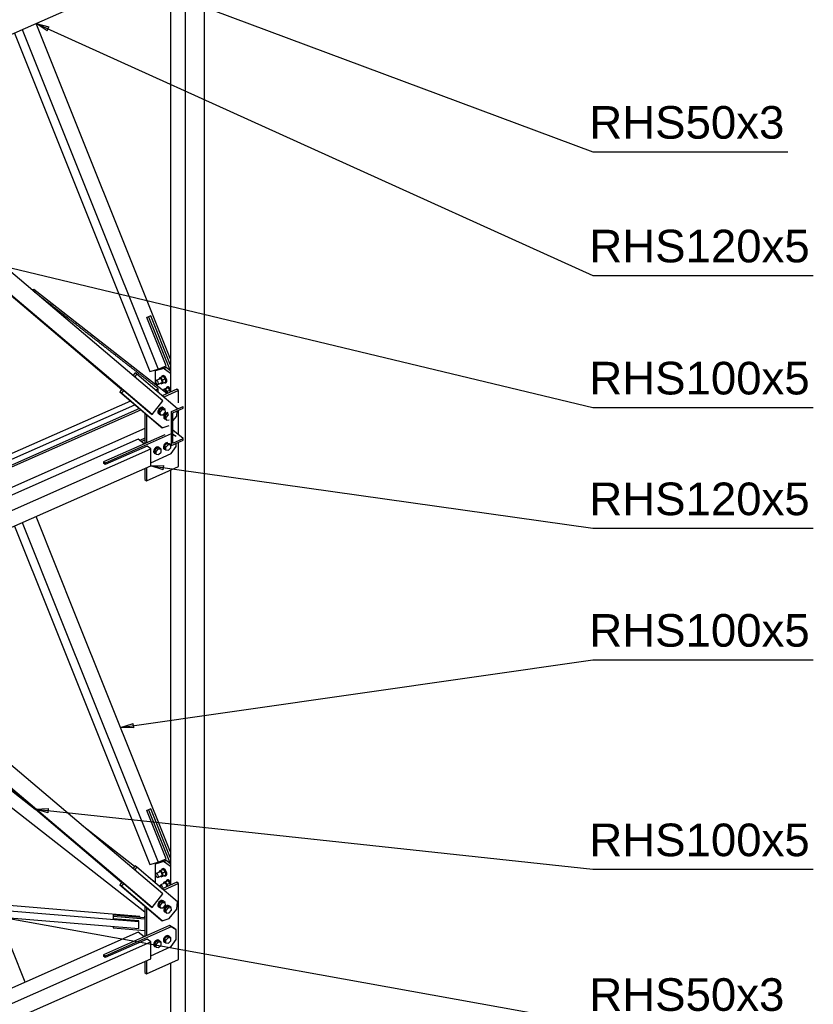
# Paper-space layout 'A0 Advance Steel' of a CAD drawing. Header units: millimetres. Extents: x 292 to 712, y 182 to 776.
# Tile 40 of 61: x 477 to 538, y 455 to 530. Entities that reach past the tile are written whole.
import ezdxf

# ---------------------------------------------------------------- set-up
doc = ezdxf.new("R2010")
doc.units = ezdxf.units.MM
doc.layers.get('0').update_dxf_attribs({"linetype": 'CONTINUOUS'})
for name, color, linetype in [('AS_Belki', 145, 'CONTINUOUS'), ('AS_Blachy', 30, 'CONTINUOUS'), ('AS_Kraty', 9, 'CONTINUOUS'), ('AS_Schody', 253, 'CONTINUOUS'), ('AS_Sruby', 9, 'CONTINUOUS')]:
    doc.layers.add(name, color=color, linetype=linetype)
doc.styles.add('Arial', font='arial.ttf')

psp = doc.layouts.new('A0 Advance Steel')

# ---------------------------------------------------------------- hatches: boundary and pattern name
at = {"layer": 'AS_Kraty', "extrusion": (-7.6233e-17, 0.809331, 0.587353)}
h = psp.add_hatch(dxfattribs=at)
h.set_pattern_fill('GRATE', color=9, scale=0.266667, angle=-142.94427, style=0)
h.set_pattern_definition([(217.0557, (-473.52048, -32669.24063), (0.1275485, -0.1689205), []), (307.0557, (-473.5205, -32669.2406), (0.675682, 0.510194), [])])
h.paths.add_polyline_path([(-477.952, -32681.864), (-485.48, -32671.007), (-485.546, -32671.057), (-485.608, -32671.187), (-485.697, -32671.255), (-485.777, -32671.148), (-485.816, -32671.094), (-487.184, -32669.12), (-487.406, -32669.288), (-477.954, -32681.865)], flags=0)
h.paths.add_polyline_path([(-463.077, -32671.718), (-463.117, -32671.664), (-461.214, -32670.144), (-469.225, -32659.485), (-469.268, -32659.435), (-472.059, -32658.368), (-472.77, -32658.821), (-473.05, -32658.447), (-485.283, -32667.684), (-484.523, -32668.781), (-484.494, -32668.843), (-484.618, -32669.104), (-484.618, -32669.187), (-476.064, -32681.524)], flags=0)

# ---------------------------------------------------------------- linework, layer by layer
at = {"color": 0, "linetype": 'ByBlock', "lineweight": -2}
for p, q in [((478.922, 529.48), (478.08, 530.044)), ((478.08, 530.044), (479.06, 529.783)), ((478.922, 529.48), (479.06, 529.783)), ((486.863, 496.152), (487.876, 496.177)), ((487.83, 495.847), (486.863, 496.152)), ((487.83, 495.847), (487.876, 496.177)), ((484.554, 476.115), (485.52, 476.421)), ((485.567, 476.092), (484.554, 476.115)), ((485.567, 476.092), (485.52, 476.421)), ((478.02, 469.848), (479.032, 469.907)), ((478.996, 469.575), (478.02, 469.848)), ((478.996, 469.575), (479.032, 469.907))]:
    psp.add_line(p, q, dxfattribs=at)
at = {"color": 7}
for points in [[(475.451, 537.121), (520.758, 520.215), (535.706, 520.215)], [(478.08, 530.044), (520.758, 510.741), (537.648, 510.741)], [(475.62, 511.449), (520.758, 500.623), (537.648, 500.623)], [(486.863, 496.152), (520.758, 491.374), (537.648, 491.374)], [(484.554, 476.115), (520.758, 481.299), (537.648, 481.299)], [(478.02, 469.848), (520.758, 465.249), (537.648, 465.249)], [(475.451, 461.583), (520.758, 453.402), (535.706, 453.402)]]:
    psp.add_lwpolyline(points, dxfattribs=at)
at = {"layer": 'AS_Belki', "linetype": 'Continuous', "ltscale": 0.15}
for p, q in [((489.501, 586.507), (489.501, 484.716)), ((490.993, 484.716), (490.993, 573.982)), ((438.346, 512.504), (486.863, 533.921)), ((488.38, 533.589), (488.38, 501.804)), ((477.014, 529.573), (487.439, 503.55)), ((488.38, 504.334), (478.08, 530.044)), ((476.419, 529.311), (486.81, 503.376)), ((487.806, 501.126), (463.433, 521.772)), ((486.968, 500.089), (462.595, 520.736)), ((464.344, 519.202), (484.641, 502.008)), ((486.562, 507.524), (486.743, 507.604)), ((488.047, 503.818), (486.562, 507.524)), ((486.743, 507.604), (486.754, 507.609)), ((486.754, 507.609), (486.755, 507.607)), ((488.347, 503.951), (488.38, 503.965)), ((486.81, 503.376), (487.439, 503.55)), ((487.439, 503.55), (488.047, 503.818)), ((484.656, 502.025), (484.648, 502.032)), ((484.648, 502.032), (484.656, 502.026)), ((484.656, 502.026), (484.792, 501.919)), ((484.792, 501.919), (486.768, 500.246)), ((486.968, 500.089), (487.806, 501.126)), ((486.768, 500.246), (486.968, 500.089)), ((485.902, 498.198), (455.36, 484.716)), ((486.358, 497.841), (485.902, 498.198)), ((458.023, 484.716), (486.863, 497.447)), ((486.583, 497.666), (483.385, 496.254)), ((486.863, 497.447), (486.583, 497.666)), ((486.863, 496.152), (486.863, 497.447)), ((483.241, 496.367), (483.249, 496.371)), ((483.249, 496.361), (483.241, 496.367)), ((483.385, 496.254), (483.249, 496.361)), ((460.956, 484.716), (486.863, 496.152)), ((488.38, 495.82), (488.38, 484.716)), ((477.014, 491.804), (479.854, 484.716)), ((481.108, 484.716), (478.08, 492.275)), ((476.419, 491.542), (479.154, 484.716)), ((479.154, 484.716), (486.81, 465.607)), ((479.854, 484.716), (487.439, 465.781)), ((488.38, 466.565), (481.108, 484.716)), ((488.38, 484.716), (488.38, 464.035)), ((489.501, 484.716), (489.501, 331.465)), ((490.993, 335.605), (490.993, 484.716)), ((487.806, 463.357), (463.433, 484.003)), ((486.968, 462.32), (462.595, 482.967)), ((462.616, 481.887), (478.02, 469.848)), ((464.344, 481.433), (484.641, 464.239)), ((467.864, 476.491), (486.425, 461.984)), ((486.562, 469.755), (486.743, 469.835)), ((488.047, 466.05), (486.562, 469.755)), ((486.743, 469.835), (486.754, 469.84)), ((486.754, 469.84), (486.755, 469.839)), ((485.631, 465.463), (481.603, 468.612)), ((488.347, 466.182), (488.38, 466.196)), ((486.81, 465.607), (487.439, 465.781)), ((487.439, 465.781), (488.047, 466.05)), ((484.656, 464.257), (484.648, 464.263)), ((484.648, 464.263), (484.656, 464.257)), ((484.656, 464.257), (484.792, 464.15)), ((484.792, 464.15), (486.768, 462.477)), ((487.198, 464.239), (486.723, 464.611)), ((486.037, 461.636), (465.052, 463.385)), ((486.968, 462.32), (487.806, 463.357)), ((464.959, 462.997), (485.943, 461.249)), ((464.959, 462.457), (485.943, 460.709)), ((486.768, 462.477), (486.968, 462.32)), ((486.017, 461.555), (486.037, 461.636)), ((486.037, 461.553), (486.037, 461.636)), ((477.239, 456.605), (475.237, 461.601)), ((483.974, 461.46), (483.976, 461.468)), ((485.955, 461.295), (483.974, 461.46)), ((485.943, 461.249), (485.955, 461.295)), ((485.943, 460.709), (485.943, 461.249)), ((485.949, 461.239), (485.955, 461.263)), ((485.949, 460.765), (485.949, 461.239)), ((485.955, 461.263), (485.955, 461.295)), ((486.025, 461.554), (486.031, 461.581)), ((486.031, 461.553), (486.031, 461.581)), ((485.902, 460.429), (438.346, 439.437)), ((486.358, 460.072), (485.902, 460.429)), ((485.943, 460.709), (485.955, 460.755)), ((485.955, 460.788), (485.949, 460.788)), ((485.949, 460.765), (485.955, 460.788)), ((485.955, 460.755), (485.955, 460.788)), ((438.346, 438.262), (486.863, 459.678)), ((486.583, 459.897), (483.385, 458.486)), ((486.863, 459.678), (486.583, 459.897)), ((486.863, 458.383), (486.863, 459.678)), ((483.241, 458.598), (483.249, 458.602)), ((438.346, 436.967), (486.863, 458.383)), ((483.249, 458.592), (483.241, 458.598)), ((483.385, 458.486), (483.249, 458.592)), ((488.38, 458.051), (488.38, 426.266))]:
    psp.add_line(p, q, dxfattribs=at)
at = {"layer": 'AS_Blachy', "linetype": 'Continuous', "ltscale": 0.15}
for p, q in [((486.869, 507.639), (486.699, 507.564)), ((486.869, 507.639), (486.743, 507.604)), ((488.38, 503.869), (486.869, 507.639)), ((486.699, 507.564), (486.573, 507.529)), ((486.699, 507.564), (488.345, 503.455)), ((485.662, 503.27), (485.505, 503.075)), ((485.79, 503.169), (485.629, 502.97)), ((485.79, 503.169), (485.662, 503.27)), ((488.918, 500.52), (485.79, 503.169)), ((487.881, 503.609), (487.198, 503.42)), ((487.369, 503.495), (487.198, 503.42)), ((487.198, 503.42), (487.198, 502.394)), ((487.338, 503.522), (487.352, 503.488)), ((488.052, 503.684), (487.369, 503.495)), ((487.881, 503.609), (488.052, 503.684)), ((487.931, 503.57), (487.881, 503.609)), ((488.277, 503.299), (487.931, 503.57)), ((488.38, 503.428), (488.052, 503.684)), ((488.38, 503.219), (488.277, 503.299)), ((484.656, 502.026), (484.488, 501.818)), ((484.488, 501.818), (487.616, 499.169)), ((484.617, 501.718), (484.488, 501.818)), ((484.784, 501.925), (484.617, 501.718)), ((486.678, 499.972), (484.617, 501.718)), ((488.876, 502.023), (487.737, 501.52)), ((489.005, 501.923), (487.859, 501.417)), ((489.005, 501.923), (488.876, 502.023)), ((489.005, 500.982), (489.005, 501.923)), ((486.425, 500.178), (486.425, 497.871)), ((488.855, 499.962), (488.9, 500.362)), ((489.005, 498.533), (489.005, 500.408)), ((486.553, 500.069), (486.553, 497.927)), ((487.139, 499.581), (486.678, 499.972)), ((487.745, 499.068), (487.139, 499.581)), ((488.555, 499.59), (488.855, 499.962)), ((488.44, 498.603), (483.377, 496.368)), ((487.616, 499.169), (487.745, 499.068)), ((487.745, 499.068), (488.268, 499.236)), ((487.939, 498.539), (483.249, 496.469)), ((488.685, 498.49), (488.555, 498.565)), ((488.813, 498.39), (488.555, 498.538)), ((488.813, 498.39), (488.685, 498.49)), ((488.813, 497.635), (488.813, 497.874)), ((489.005, 496.096), (489.005, 497.958)), ((486.863, 496.397), (488.44, 497.093)), ((488.44, 497.093), (488.813, 497.635)), ((483.377, 496.368), (483.249, 496.469)), ((483.249, 496.469), (483.249, 496.361)), ((483.377, 496.368), (483.377, 496.261)), ((486.425, 495.958), (486.425, 495.114)), ((486.553, 495.014), (489.005, 496.096)), ((486.553, 496.015), (486.553, 495.014)), ((486.425, 495.114), (486.553, 495.014)), ((486.699, 469.795), (486.573, 469.76)), ((486.869, 469.87), (486.699, 469.795)), ((486.699, 469.795), (488.345, 465.686)), ((486.869, 469.87), (486.743, 469.835)), ((488.38, 466.101), (486.869, 469.87)), ((485.662, 465.501), (485.505, 465.307)), ((485.79, 465.401), (485.629, 465.201)), ((485.79, 465.401), (485.662, 465.501)), ((488.918, 462.751), (485.79, 465.401)), ((487.881, 465.84), (487.198, 465.651)), ((487.369, 465.726), (487.198, 465.651)), ((487.198, 465.651), (487.198, 464.208)), ((487.338, 465.753), (487.352, 465.719)), ((488.052, 465.915), (487.369, 465.726)), ((487.881, 465.84), (488.052, 465.915)), ((487.931, 465.801), (487.881, 465.84)), ((488.277, 465.531), (487.931, 465.801)), ((488.38, 465.659), (488.052, 465.915)), ((488.38, 465.451), (488.277, 465.531)), ((484.656, 464.257), (484.488, 464.05)), ((484.488, 464.05), (487.616, 461.4)), ((484.617, 463.949), (484.488, 464.05)), ((484.784, 464.157), (484.617, 463.949)), ((487.745, 461.3), (484.617, 463.949)), ((488.876, 464.254), (487.737, 463.751)), ((489.005, 464.154), (487.859, 463.648)), ((489.005, 464.154), (488.876, 464.254)), ((489.005, 458.327), (489.005, 464.154)), ((486.425, 462.409), (486.425, 460.102)), ((488.855, 462.193), (488.918, 462.751)), ((483.999, 461.723), (483.976, 461.63)), ((486.425, 461.426), (483.976, 461.63)), ((483.976, 461.63), (483.976, 461.46)), ((486.387, 461.524), (483.999, 461.723)), ((486.409, 461.725), (486.387, 461.632)), ((486.425, 461.628), (486.387, 461.632)), ((486.387, 461.632), (486.387, 461.524)), ((486.425, 461.723), (486.409, 461.725)), ((486.553, 462.301), (486.553, 460.158)), ((488.268, 461.467), (488.855, 462.193)), ((488.312, 460.935), (483.249, 458.7)), ((483.976, 460.873), (483.976, 460.766)), ((486.425, 461.521), (486.387, 461.524)), ((487.616, 461.4), (487.745, 461.3)), ((487.745, 461.3), (488.268, 461.467)), ((488.44, 460.835), (488.312, 460.935)), ((488.685, 460.722), (488.312, 460.935)), ((488.44, 460.835), (483.377, 458.6)), ((483.976, 460.766), (486.425, 460.562)), ((486.387, 460.566), (486.387, 460.553)), ((486.387, 460.553), (486.425, 460.549)), ((488.813, 460.622), (488.44, 460.835)), ((488.813, 460.622), (488.685, 460.722)), ((488.813, 459.866), (488.813, 460.622)), ((488.44, 459.324), (488.813, 459.866)), ((483.377, 458.6), (483.249, 458.7)), ((483.249, 458.7), (483.249, 458.592)), ((486.863, 458.628), (488.44, 459.324)), ((483.377, 458.6), (483.377, 458.492)), ((486.425, 458.19), (486.425, 457.345)), ((486.553, 457.245), (489.005, 458.327)), ((486.553, 458.246), (486.553, 457.245)), ((486.425, 457.345), (486.553, 457.245))]:
    psp.add_line(p, q, dxfattribs=at)
at = {"layer": 'AS_Kraty', "linetype": 'Continuous', "ltscale": 0.15}
for p, q in [((477.954, 509.474), (477.919, 509.501)), ((477.994, 509.443), (477.954, 509.474)), ((478.074, 509.38), (477.994, 509.443)), ((478.114, 509.349), (478.074, 509.38)), ((478.154, 509.318), (478.114, 509.349)), ((478.194, 509.286), (478.154, 509.318)), ((478.234, 509.255), (478.194, 509.286)), ((478.274, 509.224), (478.234, 509.255)), ((478.314, 509.192), (478.274, 509.224)), ((478.354, 509.161), (478.314, 509.192)), ((478.394, 509.13), (478.354, 509.161)), ((478.434, 509.098), (478.394, 509.13)), ((478.475, 509.067), (478.434, 509.098)), ((478.515, 509.036), (478.475, 509.067)), ((478.555, 509.005), (478.515, 509.036)), ((478.635, 508.942), (478.555, 509.005)), ((478.675, 508.911), (478.635, 508.942)), ((478.715, 508.879), (478.675, 508.911)), ((478.755, 508.848), (478.715, 508.879)), ((478.795, 508.817), (478.755, 508.848)), ((478.835, 508.785), (478.795, 508.817)), ((478.915, 508.723), (478.835, 508.785)), ((478.955, 508.692), (478.915, 508.723)), ((478.995, 508.66), (478.955, 508.692)), ((479.035, 508.629), (478.995, 508.66)), ((479.075, 508.598), (479.035, 508.629)), ((479.115, 508.566), (479.075, 508.598)), ((479.155, 508.535), (479.115, 508.566)), ((479.195, 508.504), (479.155, 508.535)), ((479.276, 508.441), (479.195, 508.504)), ((479.316, 508.41), (479.276, 508.441)), ((479.356, 508.378), (479.316, 508.41)), ((479.396, 508.347), (479.356, 508.378)), ((479.436, 508.316), (479.396, 508.347)), ((479.476, 508.285), (479.436, 508.316)), ((479.516, 508.253), (479.476, 508.285)), ((479.556, 508.222), (479.516, 508.253)), ((479.596, 508.191), (479.556, 508.222)), ((479.636, 508.159), (479.596, 508.191)), ((479.676, 508.128), (479.636, 508.159)), ((479.716, 508.097), (479.676, 508.128)), ((479.756, 508.065), (479.716, 508.097)), ((479.836, 508.003), (479.756, 508.065)), ((479.876, 507.972), (479.836, 508.003)), ((479.916, 507.94), (479.876, 507.972)), ((479.956, 507.909), (479.916, 507.94)), ((479.996, 507.878), (479.956, 507.909)), ((480.037, 507.846), (479.996, 507.878)), ((480.077, 507.815), (480.037, 507.846)), ((480.117, 507.784), (480.077, 507.815)), ((480.197, 507.721), (480.117, 507.784)), ((480.237, 507.69), (480.197, 507.721)), ((480.277, 507.659), (480.237, 507.69)), ((480.317, 507.627), (480.277, 507.659)), ((480.357, 507.596), (480.317, 507.627)), ((480.397, 507.565), (480.357, 507.596)), ((480.477, 507.502), (480.397, 507.565)), ((480.517, 507.471), (480.477, 507.502)), ((480.557, 507.439), (480.517, 507.471)), ((480.597, 507.408), (480.557, 507.439)), ((480.637, 507.377), (480.597, 507.408)), ((480.677, 507.346), (480.637, 507.377)), ((480.757, 507.283), (480.677, 507.346)), ((480.798, 507.252), (480.757, 507.283)), ((480.838, 507.22), (480.798, 507.252)), ((480.878, 507.189), (480.838, 507.22)), ((480.918, 507.158), (480.878, 507.189)), ((480.958, 507.126), (480.918, 507.158)), ((480.998, 507.095), (480.958, 507.126)), ((481.038, 507.064), (480.998, 507.095)), ((481.118, 507.001), (481.038, 507.064)), ((481.158, 506.97), (481.118, 507.001)), ((481.198, 506.939), (481.158, 506.97)), ((481.238, 506.907), (481.198, 506.939)), ((481.278, 506.876), (481.238, 506.907)), ((481.318, 506.845), (481.278, 506.876)), ((481.398, 506.782), (481.318, 506.845)), ((481.438, 506.751), (481.398, 506.782)), ((481.478, 506.719), (481.438, 506.751)), ((481.518, 506.688), (481.478, 506.719)), ((481.559, 506.657), (481.518, 506.688)), ((481.599, 506.626), (481.559, 506.657)), ((481.639, 506.594), (481.599, 506.626)), ((481.679, 506.563), (481.639, 506.594)), ((481.719, 506.532), (481.679, 506.563)), ((481.759, 506.5), (481.719, 506.532)), ((481.799, 506.469), (481.759, 506.5)), ((481.839, 506.438), (481.799, 506.469)), ((481.879, 506.406), (481.839, 506.438)), ((481.959, 506.344), (481.879, 506.406)), ((481.999, 506.313), (481.959, 506.344)), ((482.039, 506.281), (481.999, 506.313)), ((482.079, 506.25), (482.039, 506.281)), ((482.119, 506.219), (482.079, 506.25)), ((482.159, 506.187), (482.119, 506.219)), ((482.199, 506.156), (482.159, 506.187)), ((482.239, 506.125), (482.199, 506.156)), ((482.32, 506.062), (482.239, 506.125)), ((482.36, 506.031), (482.32, 506.062)), ((482.4, 505.999), (482.36, 506.031)), ((482.44, 505.968), (482.4, 506)), ((482.48, 505.937), (482.44, 505.968)), ((482.52, 505.906), (482.48, 505.937)), ((482.6, 505.843), (482.52, 505.906)), ((482.64, 505.812), (482.6, 505.843)), ((482.68, 505.78), (482.64, 505.812)), ((482.72, 505.749), (482.68, 505.78)), ((482.76, 505.718), (482.72, 505.749)), ((482.8, 505.686), (482.76, 505.718)), ((482.88, 505.624), (482.8, 505.686)), ((482.92, 505.593), (482.88, 505.624)), ((482.96, 505.561), (482.92, 505.593)), ((483, 505.53), (482.96, 505.561)), ((483.04, 505.499), (483, 505.53)), ((483.081, 505.467), (483.04, 505.499)), ((483.121, 505.436), (483.081, 505.467)), ((483.161, 505.405), (483.121, 505.436)), ((483.241, 505.342), (483.161, 505.405)), ((483.281, 505.311), (483.241, 505.342)), ((483.321, 505.28), (483.281, 505.311)), ((483.361, 505.248), (483.321, 505.28)), ((483.401, 505.217), (483.361, 505.248)), ((483.441, 505.186), (483.401, 505.217)), ((483.521, 505.123), (483.441, 505.186)), ((483.561, 505.092), (483.521, 505.123)), ((483.601, 505.06), (483.561, 505.092)), ((483.641, 505.029), (483.601, 505.06)), ((483.681, 504.998), (483.641, 505.029)), ((483.721, 504.967), (483.681, 504.998)), ((483.761, 504.935), (483.721, 504.967)), ((483.801, 504.904), (483.761, 504.935)), ((483.842, 504.873), (483.801, 504.904)), ((483.882, 504.841), (483.842, 504.873)), ((483.922, 504.81), (483.882, 504.841)), ((483.962, 504.779), (483.922, 504.81)), ((484.002, 504.747), (483.962, 504.779)), ((484.042, 504.716), (484.002, 504.747)), ((484.082, 504.685), (484.042, 504.716)), ((484.162, 504.622), (484.082, 504.685)), ((484.202, 504.591), (484.162, 504.622)), ((484.242, 504.56), (484.202, 504.591)), ((484.282, 504.528), (484.242, 504.56)), ((484.322, 504.497), (484.282, 504.528)), ((484.362, 504.466), (484.322, 504.497)), ((484.442, 504.403), (484.362, 504.466)), ((484.482, 504.372), (484.442, 504.403)), ((484.522, 504.34), (484.482, 504.372)), ((484.562, 504.309), (484.522, 504.34)), ((484.603, 504.278), (484.562, 504.309)), ((484.643, 504.247), (484.603, 504.278)), ((484.723, 504.184), (484.643, 504.247)), ((484.763, 504.153), (484.723, 504.184)), ((484.803, 504.121), (484.763, 504.153)), ((484.843, 504.09), (484.803, 504.121)), ((484.883, 504.059), (484.843, 504.09)), ((484.923, 504.027), (484.883, 504.059)), ((484.963, 503.996), (484.923, 504.027)), ((485.003, 503.965), (484.963, 503.996)), ((485.043, 503.934), (485.003, 503.965)), ((485.083, 503.902), (485.043, 503.934)), ((485.123, 503.871), (485.083, 503.902)), ((485.163, 503.84), (485.123, 503.871)), ((485.203, 503.808), (485.163, 503.84)), ((485.243, 503.777), (485.203, 503.808)), ((485.283, 503.746), (485.243, 503.777)), ((485.363, 503.683), (485.283, 503.746)), ((485.404, 503.652), (485.364, 503.683)), ((485.444, 503.621), (485.404, 503.652)), ((485.484, 503.589), (485.444, 503.621)), ((485.524, 503.558), (485.484, 503.589)), ((485.564, 503.527), (485.524, 503.558)), ((485.644, 503.464), (485.564, 503.527)), ((485.684, 503.433), (485.644, 503.464)), ((485.724, 503.401), (485.684, 503.433)), ((485.764, 503.37), (485.724, 503.401)), ((485.804, 503.339), (485.764, 503.37)), ((485.844, 503.307), (485.804, 503.339)), ((485.884, 503.276), (485.844, 503.307)), ((485.924, 503.245), (485.884, 503.276)), ((485.964, 503.214), (485.924, 503.245)), ((486.004, 503.182), (485.964, 503.214)), ((486.044, 503.151), (486.004, 503.182)), ((486.084, 503.12), (486.044, 503.151)), ((486.125, 503.088), (486.084, 503.12)), ((486.165, 503.057), (486.124, 503.088)), ((486.205, 503.026), (486.165, 503.057)), ((486.245, 502.994), (486.205, 503.026)), ((486.285, 502.963), (486.245, 502.994)), ((486.325, 502.932), (486.285, 502.963)), ((486.365, 502.901), (486.325, 502.932)), ((486.405, 502.869), (486.365, 502.901)), ((486.445, 502.838), (486.405, 502.869)), ((486.485, 502.807), (486.445, 502.838)), ((486.565, 502.744), (486.485, 502.807)), ((486.605, 502.713), (486.565, 502.744)), ((486.645, 502.681), (486.605, 502.713)), ((486.685, 502.65), (486.645, 502.681)), ((486.725, 502.619), (486.685, 502.65)), ((486.765, 502.588), (486.725, 502.619)), ((486.845, 502.525), (486.765, 502.588)), ((486.885, 502.494), (486.845, 502.525)), ((486.926, 502.462), (486.885, 502.494)), ((486.966, 502.431), (486.926, 502.462)), ((487.006, 502.4), (486.966, 502.431)), ((487.046, 502.368), (487.006, 502.4)), ((487.086, 502.337), (487.046, 502.368)), ((487.126, 502.306), (487.086, 502.337)), ((487.206, 502.243), (487.126, 502.306)), ((487.246, 502.212), (487.206, 502.243)), ((487.446, 502.055), (487.222, 501.956)), ((487.286, 502.181), (487.246, 502.212)), ((487.326, 502.149), (487.286, 502.181)), ((487.366, 502.118), (487.326, 502.149)), ((487.406, 502.087), (487.366, 502.118)), ((487.446, 502.055), (487.406, 502.087)), ((487.446, 501.766), (487.446, 502.055)), ((485.318, 501.116), (473.066, 495.708)), ((473.066, 495.276), (485.653, 500.832))]:
    psp.add_line(p, q, dxfattribs=at)
at = {"layer": 'AS_Schody', "linetype": 'Continuous', "ltscale": 0.15}
for p, q in [((477.905, 509.657), (477.753, 509.642)), ((477.905, 509.657), (477.793, 509.608)), ((488.107, 501.684), (477.905, 509.657)), ((473.385, 494.828), (486.109, 500.445)), ((486, 500.537), (473.426, 494.987)), ((488.453, 500.305), (489.359, 500.705)), ((488.453, 497.715), (488.453, 500.305)), ((488.555, 500.209), (489.359, 500.565)), ((488.555, 497.9), (488.555, 500.209)), ((489.359, 500.565), (489.359, 500.705)), ((486.425, 499.015), (474.325, 493.674)), ((489.359, 498.255), (488.555, 498.884)), ((486.425, 498.275), (486.027, 498.1)), ((486.142, 498.01), (486.425, 498.135)), ((488.453, 497.715), (489.359, 498.115)), ((488.555, 497.9), (489.359, 498.255)), ((489.359, 498.115), (489.359, 498.255))]:
    psp.add_line(p, q, dxfattribs=at)
at = {"layer": 'AS_Sruby', "linetype": 'Continuous', "ltscale": 0.15}
for p, q in [((487.587, 502.824), (487.284, 502.69)), ((487.402, 502.393), (487.706, 502.528)), ((487.729, 502.971), (487.5, 502.87)), ((487.5, 502.87), (487.624, 502.905)), ((487.5, 502.87), (487.508, 502.789)), ((487.853, 503.006), (487.624, 502.905)), ((487.624, 502.905), (487.771, 502.71)), ((487.633, 502.495), (487.669, 502.447)), ((487.669, 502.447), (487.794, 502.482)), ((487.853, 503.006), (487.729, 502.971)), ((487.81, 503.068), (487.767, 503.049)), ((488.001, 502.811), (487.771, 502.71)), ((487.771, 502.71), (487.794, 502.482)), ((487.794, 502.482), (488.023, 502.583)), ((488.001, 502.811), (487.853, 503.006)), ((487.985, 502.505), (488.027, 502.524)), ((488.023, 502.583), (488.001, 502.811)), ((487.934, 501.959), (487.819, 501.909)), ((488.075, 502.107), (487.846, 502.005)), ((487.846, 502.005), (487.971, 502.04)), ((487.846, 502.005), (487.854, 501.924)), ((488.2, 502.141), (487.971, 502.04)), ((487.971, 502.04), (488.118, 501.846)), ((488.2, 502.141), (488.075, 502.107)), ((488.156, 502.203), (488.114, 502.184)), ((488.347, 501.947), (488.118, 501.846)), ((488.118, 501.846), (488.133, 501.695)), ((488.347, 501.947), (488.2, 502.141)), ((488.362, 501.796), (488.347, 501.947)), ((487.455, 500.152), (487.487, 500.127)), ((487.642, 500.555), (487.474, 500.348)), ((487.474, 500.348), (487.504, 500.148)), ((487.594, 500.254), (487.474, 500.348)), ((487.504, 500.148), (487.624, 500.054)), ((487.594, 500.254), (487.762, 500.461)), ((487.624, 500.054), (487.594, 500.254)), ((487.839, 500.562), (487.642, 500.555)), ((487.762, 500.461), (487.642, 500.555)), ((487.762, 500.461), (487.96, 500.468)), ((487.822, 500.061), (487.99, 500.268)), ((487.856, 500.583), (487.824, 500.608)), ((487.96, 500.468), (487.839, 500.562)), ((488.103, 500.164), (487.935, 499.957)), ((487.99, 500.268), (487.96, 500.468)), ((488.223, 500.071), (488.103, 500.164)), ((487.624, 500.054), (487.822, 500.061)), ((487.916, 499.761), (487.948, 499.736)), ((487.935, 499.957), (487.965, 499.757)), ((488.055, 499.863), (487.935, 499.957)), ((487.965, 499.757), (488.085, 499.663)), ((488.055, 499.863), (488.223, 500.071)), ((488.085, 499.663), (488.055, 499.863)), ((488.085, 499.663), (488.283, 499.67)), ((488.099, 497.874), (487.914, 497.685)), ((488.219, 497.78), (488.099, 497.874)), ((488.283, 497.848), (488.099, 497.874)), ((488.404, 497.754), (488.283, 497.848)), ((487.155, 497.113), (487.187, 497.088)), ((487.353, 497.545), (487.168, 497.355)), ((487.288, 497.261), (487.168, 497.355)), ((487.168, 497.355), (487.168, 497.14)), ((487.168, 497.14), (487.288, 497.046)), ((487.288, 497.261), (487.473, 497.451)), ((487.288, 497.046), (487.288, 497.261)), ((487.473, 497.451), (487.353, 497.545)), ((487.537, 497.518), (487.353, 497.545)), ((487.473, 497.451), (487.657, 497.424)), ((487.473, 497.019), (487.657, 497.209)), ((487.519, 497.57), (487.486, 497.595)), ((487.657, 497.424), (487.537, 497.518)), ((487.657, 497.209), (487.657, 497.424)), ((487.901, 497.442), (487.933, 497.417)), ((488.034, 497.591), (487.914, 497.685)), ((487.914, 497.685), (487.914, 497.469)), ((487.914, 497.469), (488.034, 497.375)), ((488.034, 497.591), (488.219, 497.78)), ((488.034, 497.375), (488.034, 497.591)), ((488.034, 497.375), (488.219, 497.349)), ((488.219, 497.78), (488.404, 497.754)), ((488.219, 497.349), (488.404, 497.538)), ((488.404, 497.538), (488.404, 497.754)), ((487.288, 497.046), (487.473, 497.019)), ((487.587, 465.055), (487.284, 464.921)), ((487.402, 464.625), (487.706, 464.759)), ((487.729, 465.203), (487.5, 465.101)), ((487.5, 465.101), (487.624, 465.136)), ((487.5, 465.101), (487.508, 465.02)), ((487.853, 465.237), (487.624, 465.136)), ((487.624, 465.136), (487.771, 464.942)), ((487.633, 464.726), (487.669, 464.678)), ((487.669, 464.678), (487.794, 464.713)), ((487.853, 465.237), (487.729, 465.203)), ((487.81, 465.299), (487.767, 465.28)), ((488.001, 465.043), (487.771, 464.942)), ((487.771, 464.942), (487.794, 464.713)), ((487.794, 464.713), (488.023, 464.814)), ((488.001, 465.043), (487.853, 465.237)), ((487.985, 464.736), (488.027, 464.755)), ((488.023, 464.814), (488.001, 465.043)), ((487.934, 464.191), (487.63, 464.056)), ((487.749, 463.76), (488.053, 463.894)), ((488.075, 464.338), (487.846, 464.237)), ((487.846, 464.237), (487.971, 464.271)), ((487.846, 464.237), (487.854, 464.155)), ((488.2, 464.372), (487.971, 464.271)), ((487.971, 464.271), (488.118, 464.077)), ((488.2, 464.372), (488.075, 464.338)), ((488.156, 464.434), (488.114, 464.415)), ((488.347, 464.178), (488.118, 464.077)), ((488.118, 464.077), (488.133, 463.926)), ((488.347, 464.178), (488.2, 464.372)), ((488.362, 464.027), (488.347, 464.178)), ((487.979, 463.862), (487.981, 463.859)), ((487.455, 462.383), (487.487, 462.358)), ((487.642, 462.786), (487.474, 462.579)), ((487.474, 462.579), (487.504, 462.379)), ((487.594, 462.485), (487.474, 462.579)), ((487.504, 462.379), (487.624, 462.285)), ((487.594, 462.485), (487.762, 462.692)), ((487.624, 462.285), (487.594, 462.485)), ((487.839, 462.793), (487.642, 462.786)), ((487.762, 462.692), (487.642, 462.786)), ((487.762, 462.692), (487.96, 462.699)), ((487.822, 462.292), (487.99, 462.499)), ((487.856, 462.814), (487.824, 462.839)), ((487.96, 462.699), (487.839, 462.793)), ((488.103, 462.396), (487.935, 462.188)), ((487.99, 462.499), (487.96, 462.699)), ((488.3, 462.403), (488.103, 462.396)), ((488.223, 462.302), (488.103, 462.396)), ((488.317, 462.424), (488.285, 462.449)), ((488.421, 462.309), (488.3, 462.403)), ((487.624, 462.285), (487.822, 462.292)), ((487.916, 461.992), (487.948, 461.967)), ((487.935, 462.188), (487.965, 461.988)), ((488.055, 462.095), (487.935, 462.188)), ((487.965, 461.988), (488.085, 461.894)), ((488.055, 462.095), (488.223, 462.302)), ((488.085, 461.894), (488.055, 462.095)), ((488.085, 461.894), (488.283, 461.901)), ((488.223, 462.302), (488.421, 462.309)), ((488.283, 461.901), (488.451, 462.109)), ((488.451, 462.109), (488.421, 462.309)), ((488.265, 460.131), (488.233, 460.156)), ((487.353, 459.776), (487.168, 459.587)), ((487.288, 459.493), (487.168, 459.587)), ((487.168, 459.587), (487.168, 459.371)), ((487.168, 459.371), (487.288, 459.277)), ((487.288, 459.493), (487.473, 459.682)), ((487.288, 459.277), (487.288, 459.493)), ((487.473, 459.682), (487.353, 459.776)), ((487.537, 459.749), (487.353, 459.776)), ((487.473, 459.682), (487.657, 459.656)), ((487.473, 459.251), (487.657, 459.44)), ((487.519, 459.801), (487.486, 459.826)), ((487.657, 459.656), (487.537, 459.749)), ((487.657, 459.44), (487.657, 459.656)), ((487.901, 459.673), (487.933, 459.648)), ((488.099, 460.105), (487.914, 459.916)), ((488.034, 459.822), (487.914, 459.916)), ((487.914, 459.916), (487.914, 459.7)), ((487.914, 459.7), (488.034, 459.606)), ((488.034, 459.822), (488.219, 460.011)), ((488.034, 459.606), (488.034, 459.822)), ((488.034, 459.606), (488.219, 459.58)), ((488.219, 460.011), (488.099, 460.105)), ((488.283, 460.079), (488.099, 460.105)), ((488.219, 460.011), (488.404, 459.985)), ((488.219, 459.58), (488.404, 459.769)), ((488.404, 459.985), (488.283, 460.079)), ((488.404, 459.769), (488.404, 459.985)), ((487.155, 459.344), (487.187, 459.319)), ((487.288, 459.277), (487.473, 459.251))]:
    psp.add_line(p, q, dxfattribs=at)
at = {"layer": 'AS_Sruby', "linetype": 'Continuous', "ltscale": 0.15, "extrusion": (-0.799412, -0.352872, 0.486233)}
for centre in [(-262.944, 315.457, -566.921), (-228.392, 308.041, -553.593)]:
    psp.add_circle(centre, 0.16, dxfattribs=at)
for centre, radius, start, end in [((-262.944, 315.618, -567.211), 0.16, 355.92326, 175.92326), ((-262.944, 315.74, -567.43), 0.293, 324.16425, 215.67738), ((-262.944, 315.763, -567.47), 0.293, 355.92326, 175.92326), ((-262.013, 315.602, -567.183), 0.16, 30.17032, 175.92326), ((-262.013, 315.724, -567.402), 0.293, 74.54614, 215.67735), ((-262.013, 315.747, -567.442), 0.293, 97.17736, 175.92326), ((-228.392, 308.202, -553.883), 0.16, 355.92326, 175.92326), ((-228.392, 308.324, -554.102), 0.293, 324.16428, 215.67729), ((-228.392, 308.347, -554.143), 0.293, 355.92326, 175.92326), ((-227.461, 308.025, -553.565), 0.16, 339.06854, 289.52954), ((-227.461, 308.186, -553.855), 0.16, 355.92326, 175.92326), ((-227.461, 308.308, -554.074), 0.293, 74.54612, 215.67739), ((-227.461, 308.331, -554.115), 0.293, 97.17735, 175.92326)]:
    psp.add_arc(centre, radius, start, end, dxfattribs=at)
at = {"layer": 'AS_Sruby', "linetype": 'Continuous', "ltscale": 0.15, "extrusion": (0.600783, -0.469537, 0.646989)}
for centre, start, end in [((694.538, -49.23, 58.019), 358.53801, 178.53801), ((694.514, -49.62, 58.479), 32.28801, 178.53801), ((692.676, -50.522, 59.542), 27.88078, 185.38078), ((691.957, -50.273, 59.248), 5.38078, 185.38078), ((664.779, -64.277, 75.753), 358.53801, 178.53801), ((664.755, -64.668, 76.213), 358.53801, 178.53801), ((662.918, -65.569, 77.276), 5.38078, 185.38078), ((662.199, -65.32, 76.982), 5.38078, 185.38078)]:
    psp.add_arc(centre, 0.293, start, end, dxfattribs=at)
at = {"layer": 'AS_Sruby', "linetype": 'Continuous', "ltscale": 0.15, "extrusion": (-0.600783, 0.469537, -0.646989)}
for centre, start, end in [((-694.538, -49.256, -58.05), 335.77093, 204.5949), ((-694.514, -49.647, -58.51), 335.771, 147.71199), ((-692.676, -50.548, -59.573), 333.92149, 152.11922), ((-691.957, -50.299, -59.279), 333.92164, 206.00763), ((-692.676, -50.548, -59.573), 205.78768, 206.00757), ((-664.779, -64.303, -75.784), 335.77095, 204.5949), ((-664.755, -64.694, -76.244), 335.77096, 204.5949), ((-662.918, -65.595, -77.307), 333.9215, 206.00765), ((-662.199, -65.346, -77.013), 333.92149, 206.00758)]:
    psp.add_arc(centre, 0.293, start, end, dxfattribs=at)

# ---------------------------------------------------------------- texts
at = {"color": 7, "style": 'Arial'}
for s, p in [('RHS50x3', (520.484, 521.215)), ('RHS120x5', (520.484, 511.741)), ('RHS100x5', (520.484, 501.623)), ('RHS120x5', (520.484, 492.374)), ('RHS100x5', (520.484, 482.299)), ('RHS100x5', (520.484, 466.249)), ('RHS50x3', (520.484, 454.402))]:
    psp.add_text(s, height=2.5, dxfattribs=at).set_placement(p)

doc.saveas('drawing.dxf')
